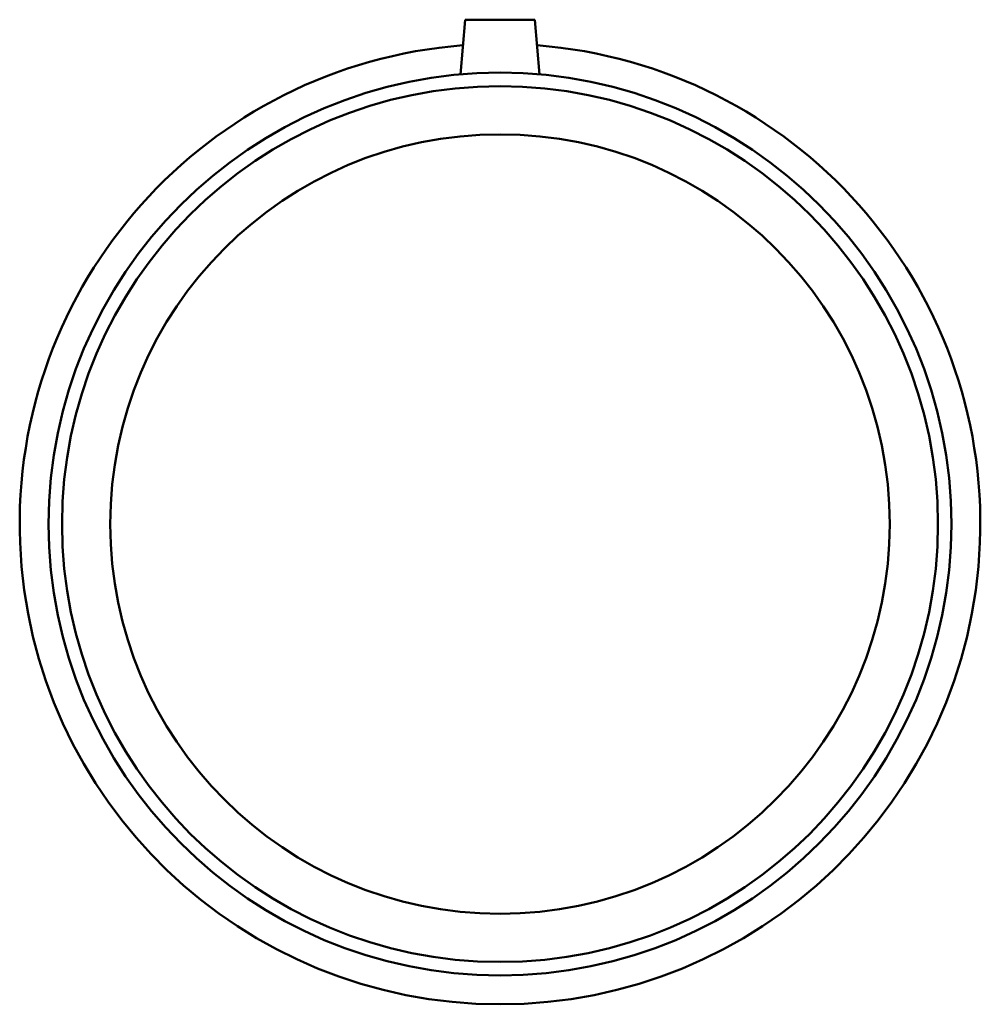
# Model space of a CAD drawing. Header units: inches. Extents: x -29 to 82, y -45 to 86.
# Tile 3 of 6: x -29 to -21, y 24 to 33. Entities that reach past the tile are written whole.
import ezdxf

# ---------------------------------------------------------------- set-up
doc = ezdxf.new("R2010")
doc.units = ezdxf.units.IN
doc.header["$MEASUREMENT"] = 0
doc.layers.add('Visible (ANSI)', color=7, linetype='Continuous', lineweight=50)

msp = doc.modelspace()

# ---------------------------------------------------------------- linework, layer by layer
at = {"layer": 'Visible (ANSI)'}
for p, q in [((-25.2461, 32.5935), (-25.2867, 32.1292)), ((-25.2461, 32.5935), (-24.6556, 32.5935)), ((-24.6556, 32.5935), (-24.6149, 32.1292))]:
    msp.add_line(p, q, dxfattribs=at)
for radius in [3.8305, 3.7156, 3.3071]:
    msp.add_circle((-24.9508, 28.3135), radius, dxfattribs=at)
msp.add_arc((-24.9508, 28.3135), 4.075, 94.42316, 85.57684, dxfattribs=at)

doc.saveas('drawing.dxf')
